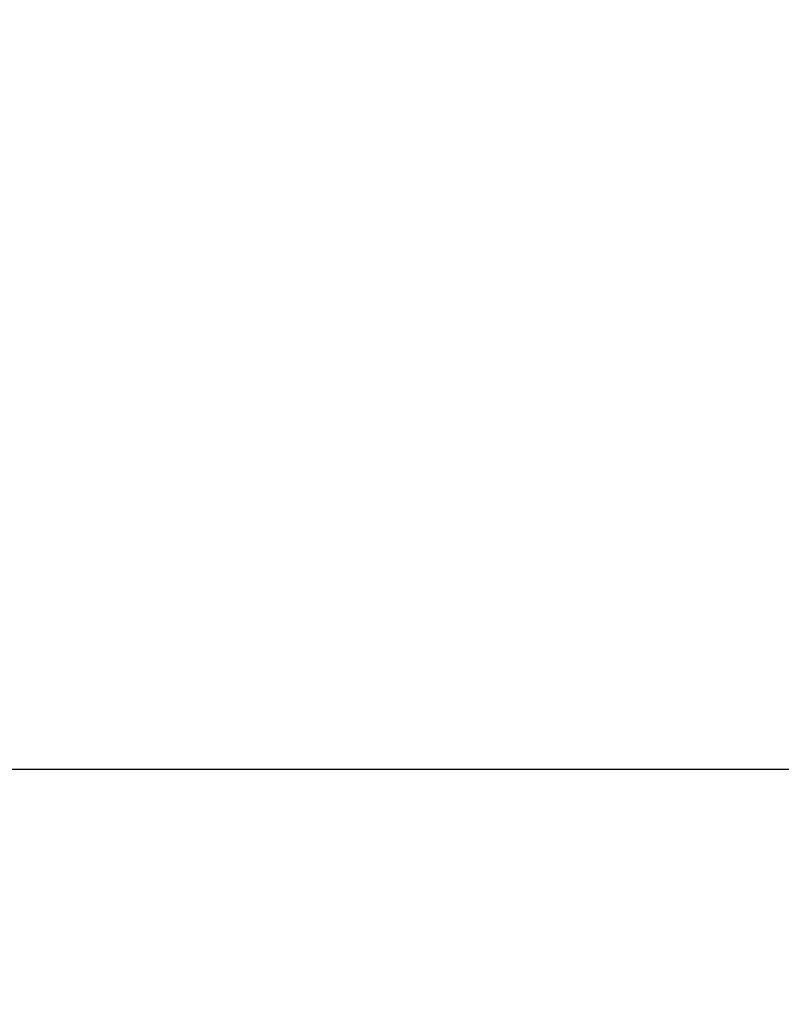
# Model space of a CAD drawing. Header units: millimetres. Extents: x -58 to 450, y 437 to 1028.
# Tile 255 of 256: x 122 to 133, y 691 to 705. Entities that reach past the tile are written whole.
import ezdxf

# ---------------------------------------------------------------- set-up
doc = ezdxf.new("R2010")
doc.units = ezdxf.units.MM
doc.layers.add('chaise 2$Calque 05', color=7, linetype='Continuous', true_color=0x000000)

msp = doc.modelspace()

# ---------------------------------------------------------------- linework, layer by layer
at = {"layer": 'chaise 2$Calque 05'}
msp.add_open_spline([(-20.319, 729.611, 619.06), (-19.268, 727.898, 618.807), (-18.144, 726.231, 618.538), (-14.675, 721.609, 617.716), (-12.175, 718.87, 617.132), (-6.617, 713.851, 615.863), (-3.638, 711.638, 615.196), (2.621, 707.709, 613.831), (5.868, 705.999, 613.14), (12.511, 702.957, 611.765), (15.935, 701.612, 611.076), (22.824, 699.209, 609.73), (26.342, 698.133, 609.063), (33.377, 696.191, 607.772), (36.95, 695.31, 607.138), (46.819, 693.091, 605.446), (53.291, 691.874, 604.404), (66.084, 689.766, 602.485), (72.589, 688.843, 601.579), (85.505, 687.217, 599.919), (92.028, 686.499, 599.15), (105.024, 685.223, 597.759), (111.561, 684.659, 597.13), (124.608, 683.658, 596.013), (131.154, 683.218, 595.523), (144.235, 682.444, 594.684), (150.791, 682.108, 594.334), (170.444, 681.241, 593.493), (183.592, 680.844, 593.212), (196.713, 680.603, 593.212), (206.828, 680.417, 593.212), (216.952, 680.324, 593.379), (237.177, 680.311, 594.045), (247.292, 680.391, 594.545), (267.488, 680.72, 595.877), (277.584, 680.97, 596.71), (297.722, 681.643, 598.705), (307.793, 682.067, 599.871), (322.889, 682.85, 601.868), (327.957, 683.139, 602.582), (338.064, 683.77, 604.09), (343.123, 684.114, 604.888), (353.194, 684.867, 606.561), (358.247, 685.278, 607.444), (368.264, 686.18, 609.278), (373.324, 686.68, 610.248), (380.861, 687.521, 611.757), (383.416, 687.824, 612.28), (388.508, 688.472, 613.344), (391.071, 688.822, 613.891), (396.129, 689.575, 614.992), (398.689, 689.989, 615.56), (403.705, 690.897, 616.696), (406.256, 691.408, 617.285), (411.283, 692.581, 618.467), (413.895, 693.278, 619.093), (418.867, 694.935, 620.306), (421.378, 695.945, 620.93), (424.217, 697.513, 621.647), (424.739, 697.822, 621.78), (425.261, 698.128, 621.912)], degree=3, knots=[100.991806, 100.991806, 100.991806, 100.991806, 107.12049, 107.12049, 118.54788, 118.54788, 129.947115, 129.947115, 141.132736, 141.132736, 152.29771, 152.29771, 163.445813, 163.445813, 174.596597, 174.596597, 194.312335, 194.312335, 214.0723, 214.0723, 233.858901, 233.858901, 253.663659, 253.663659, 273.468849, 273.468849, 293.27949, 293.27949, 332.885433, 332.885433, 332.885433, 363.288218, 363.288218, 393.69218, 393.69218, 424.093555, 424.093555, 454.483262, 454.483262, 469.839302, 469.839302, 485.188743, 485.188743, 500.52241, 500.52241, 515.815445, 515.815445, 523.674189, 523.674189, 531.506259, 531.506259, 539.32614, 539.32614, 547.128146, 547.128146, 555.160353, 555.160353, 563.205717, 563.205717, 565.072814, 565.072814, 565.072814, 565.072814], dxfattribs=at)
msp.add_rational_spline([(-39.23, 694.109, 596.021), (77.136, 694.109, 565.407), (196.713, 694.109, 565.407), (317.104, 694.109, 565.407), (434.218, 694.109, 596.433)], [0.999617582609, 0.993073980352, 1, 0.993027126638, 0.999706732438], degree=2, knots=[-1580.243065, -1580.243065, -1580.243065, -1523.912266, -1523.912266, -1467.200396, -1467.200396, -1467.200396], dxfattribs=at)

doc.saveas('drawing.dxf')
